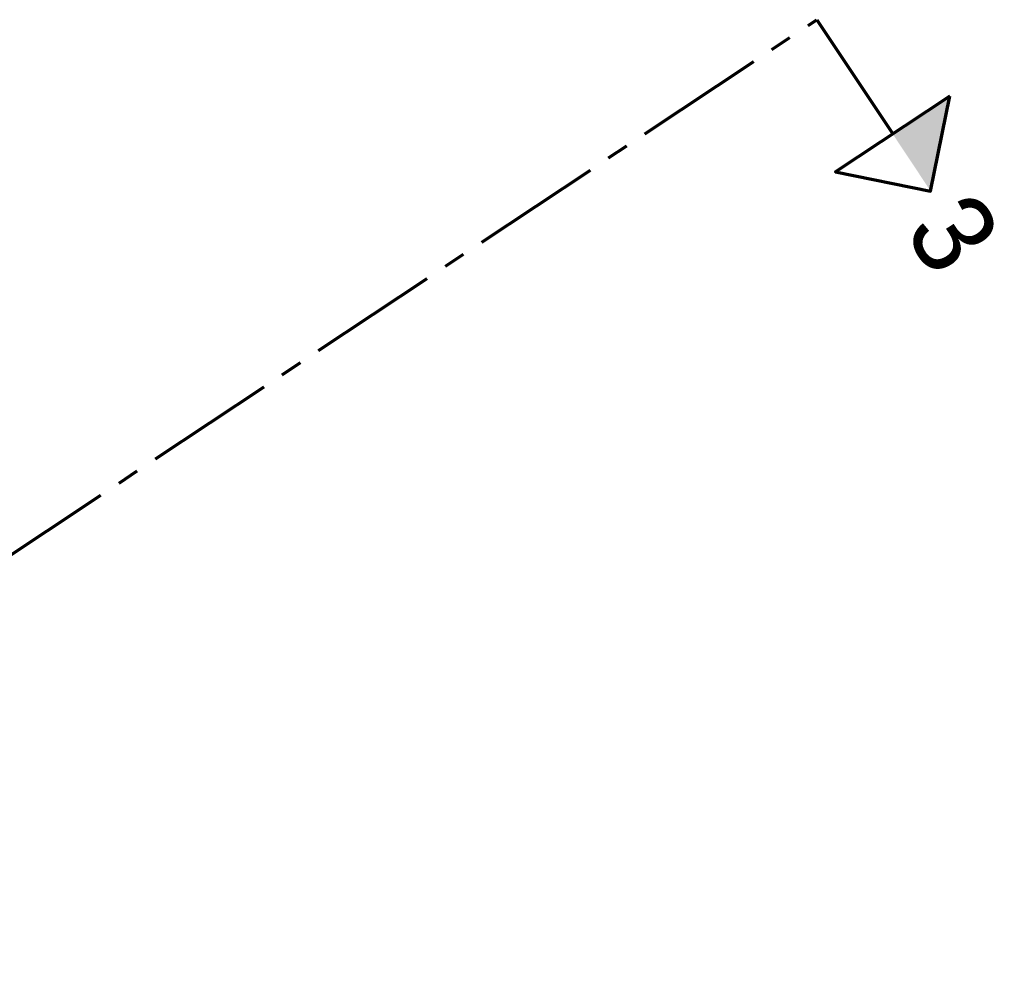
# Model space of a CAD drawing. Header units: metres. Extents: x 62183 to 64287, y 386037 to 390061.
# Tile 11 of 38: x 63570 to 63641, y 387127 to 387197. Entities that reach past the tile are written whole.
import ezdxf
from ezdxf.enums import TextEntityAlignment as Align

# ---------------------------------------------------------------- set-up
doc = ezdxf.new("R2010")
doc.units = ezdxf.units.M
doc.linetypes.add('CENTER2', pattern=[28.575, 19.05, -3.175, 3.175, -3.175])
doc.layers.add('Plts-Dwarsprofiel', color=5, linetype='CENTER2', lineweight=70)
doc.styles.add('StagCAD', font='StagCAD.ttf')

msp = doc.modelspace()

# ---------------------------------------------------------------- linework, layer by layer
at = {"layer": 'Plts-Dwarsprofiel', "ltscale": 0.5}
msp.add_line((63508.057, 387117.361), (63627.741, 387196.795), dxfattribs=at)
at = {"layer": 'Plts-Dwarsprofiel', "linetype": 'Continuous', "ltscale": 0.5}
msp.add_line((63627.741, 387196.795), (63633.271, 387188.463), dxfattribs=at)
at = {"layer": 'Plts-Dwarsprofiel', "linetype": 'Continuous', "ltscale": 0.5, "flags": 128}
msp.add_lwpolyline([(63637.437, 387191.228), (63629.105, 387185.698), (63636.036, 387184.297), (63637.437, 387191.228)], dxfattribs=at)
at = {"layer": 'Plts-Dwarsprofiel', "linetype": 'Continuous', "ltscale": 0.5}
msp.add_solid([(63633.271, 387188.463), (63636.036, 387184.297), (63637.437, 387191.228)], dxfattribs=at)

# ---------------------------------------------------------------- texts
at = {"layer": 'Plts-Dwarsprofiel', "linetype": 'Continuous', "ltscale": 0.5, "style": 'StagCAD', "width": 0.96}
msp.add_text('3', height=6, rotation=303.57206, dxfattribs=at).set_placement((63637.712, 387181.221), align=Align.MIDDLE)

doc.saveas('drawing.dxf')
